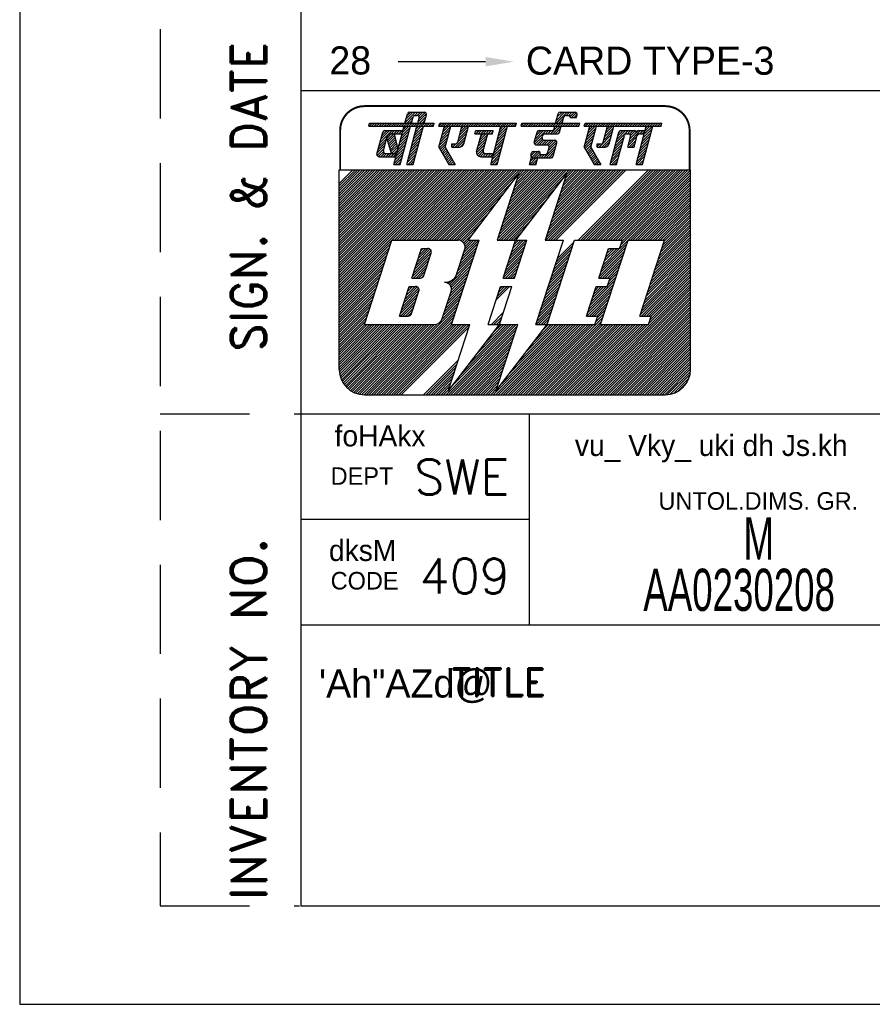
# Model space of a CAD drawing. Extents: x -15461 to 17121, y -2298 to 3260.
# Tile 1 of 5: x 16596 to 16748, y 2518 to 2693. Entities that reach past the tile are written whole.
import ezdxf
from ezdxf.enums import TextEntityAlignment as Align

# ---------------------------------------------------------------- set-up
doc = ezdxf.new("R2010")
doc.units = 0
doc.header["$LTSCALE"] = 0.5
doc.header["$MEASUREMENT"] = 0
doc.linetypes.add('DASHED', pattern=[19.05, 12.7, -6.35])
doc.layers.get('0').update_dxf_attribs({"linetype": 'CONTINUOUS'})
doc.layers.add('BOM', color=5, linetype='CONTINUOUS')
doc.layers.add('TEXT', color=3, linetype='CONTINUOUS')
doc.styles.add('HINDI', font='hindi')
doc.styles.add('ROMAND', font='romand')
doc.styles.add('ROMANS', font='romans.shx')

# ---------------------------------------------------------------- blocks, each defined once
blk = doc.blocks.new('*X17')
at = {"color": 0}
for p, q in [((31.622, 28.264), (32.251, 28.892)), ((31.687, 28.505), (32.282, 29.1)), ((31.752, 28.747), (32.105, 29.1)), ((31.817, 28.988), (31.928, 29.1)), ((31.428, 27.539), (32.057, 28.168)), ((31.493, 27.781), (32.121, 28.409)), ((31.558, 28.022), (32.186, 28.651)), ((31.234, 26.815), (31.863, 27.443)), ((31.299, 27.056), (31.927, 27.685)), ((31.364, 27.298), (31.992, 27.926)), ((31.163, 26.39), (31.733, 26.96)), ((31.17, 26.573), (31.798, 27.202)), ((31.34, 26.39), (31.669, 26.719)), ((31.517, 26.39), (31.604, 26.477))]:
    blk.add_line(p, q, dxfattribs=at)
blk = doc.blocks.new('*X16')
at = {"color": 0}
for p, q in [((29.691, 27.924), (30.558, 28.79)), ((29.756, 28.165), (30.381, 28.79)), ((29.821, 28.407), (30.204, 28.79)), ((29.885, 28.648), (30.027, 28.79)), ((30.505, 28.56), (30.735, 28.79)), ((30.625, 27.973), (31.442, 28.79)), ((30.661, 28.54), (30.911, 28.79)), ((30.734, 28.436), (31.068, 28.77)), ((31.147, 28.672), (31.261, 28.787)), ((31.388, 28.56), (31.618, 28.79)), ((31.565, 28.56), (31.752, 28.747)), ((29.562, 27.441), (30.19, 28.069)), ((29.627, 27.682), (30.255, 28.31)), ((30.56, 27.731), (31.188, 28.36)), ((30.625, 27.62), (31.124, 28.118)), ((30.689, 28.214), (31.141, 28.666)), ((29.368, 26.716), (29.996, 27.345)), ((29.433, 26.958), (30.061, 27.586)), ((29.497, 27.199), (30.126, 27.828)), ((30.802, 27.62), (31.059, 27.877)), ((30.979, 27.62), (30.994, 27.635)), ((29.303, 26.475), (29.931, 27.103)), ((29.395, 26.39), (29.867, 26.862)), ((29.572, 26.39), (29.802, 26.62))]:
    blk.add_line(p, q, dxfattribs=at)
blk = doc.blocks.new('*X15')
at = {"color": 0}
for p, q in [((27.568, 28.099), (28.197, 28.727)), ((27.633, 28.34), (28.261, 28.968)), ((27.698, 28.582), (28.216, 29.1)), ((27.762, 28.823), (28.039, 29.1)), ((27.827, 29.064), (27.863, 29.1)), ((28.823, 28.116), (29.451, 28.744)), ((28.888, 28.357), (29.516, 28.986)), ((28.952, 28.599), (29.454, 29.1)), ((29.017, 28.84), (29.277, 29.1)), ((29.082, 29.082), (29.1, 29.1)), ((27.441, 27.618), (28.067, 28.244)), ((27.504, 27.857), (28.132, 28.485)), ((28.504, 27.62), (29.386, 28.503)), ((28.681, 27.62), (29.322, 28.261)), ((28.857, 27.62), (29.257, 28.02)), ((27.506, 27.506), (28.002, 28.002)), ((27.571, 27.394), (27.938, 27.761)), ((27.635, 27.282), (27.927, 27.573)), ((27.7, 27.17), (27.992, 27.461)), ((27.765, 27.058), (28.056, 27.349)), ((28.356, 27.649), (28.557, 27.85)), ((28.356, 27.825), (28.38, 27.85)), ((29.082, 27.667), (29.172, 27.758)), ((27.829, 26.946), (28.121, 27.237)), ((27.894, 26.833), (28.186, 27.125)), ((27.959, 26.721), (28.25, 27.013)), ((28.024, 26.609), (28.315, 26.901)), ((28.088, 26.497), (28.38, 26.789)), ((28.158, 26.39), (28.445, 26.677)), ((28.335, 26.39), (28.509, 26.565)), ((28.511, 26.39), (28.574, 26.453))]:
    blk.add_line(p, q, dxfattribs=at)
blk = doc.blocks.new('*X14')
at = {"color": 0}
for p, q in [((27.479, 29.247), (27.562, 29.33)), ((27.509, 29.1), (27.739, 29.33)), ((27.686, 29.1), (27.916, 29.33)), ((27.863, 29.1), (28.093, 29.33)), ((28.039, 29.1), (28.269, 29.33)), ((28.216, 29.1), (28.446, 29.33)), ((28.393, 29.1), (28.623, 29.33)), ((28.57, 29.1), (28.8, 29.33)), ((28.746, 29.1), (28.976, 29.33)), ((28.923, 29.1), (29.153, 29.33)), ((29.1, 29.1), (29.33, 29.33)), ((29.277, 29.1), (29.507, 29.33)), ((29.454, 29.1), (29.684, 29.33)), ((29.63, 29.1), (29.86, 29.33)), ((29.807, 29.1), (30.037, 29.33)), ((29.984, 29.1), (30.214, 29.33)), ((30.161, 29.1), (30.391, 29.33)), ((30.337, 29.1), (30.567, 29.33)), ((30.514, 29.1), (30.744, 29.33)), ((30.691, 29.1), (30.921, 29.33)), ((30.868, 29.1), (31.098, 29.33)), ((31.045, 29.1), (31.275, 29.33)), ((31.221, 29.1), (31.451, 29.33)), ((31.398, 29.1), (31.628, 29.33)), ((31.575, 29.1), (31.805, 29.33)), ((31.752, 29.1), (31.982, 29.33)), ((31.928, 29.1), (32.158, 29.33)), ((32.105, 29.1), (32.335, 29.33)), ((32.282, 29.1), (32.512, 29.33)), ((32.459, 29.1), (32.689, 29.33)), ((32.636, 29.1), (32.866, 29.33)), ((32.812, 29.1), (32.932, 29.22))]:
    blk.add_line(p, q, dxfattribs=at)
blk = doc.blocks.new('*X13')
at = {"color": 0}
for p, q in [((23.882, 27.948), (24.724, 28.79)), ((23.946, 28.188), (24.547, 28.79)), ((24.01, 28.43), (24.371, 28.79)), ((24.075, 28.671), (24.19, 28.787)), ((24.671, 28.56), (24.901, 28.79)), ((24.848, 28.56), (25.078, 28.79)), ((25.024, 28.56), (25.564, 29.1)), ((25.201, 28.56), (25.741, 29.1)), ((25.323, 29.035), (25.388, 29.1)), ((25.378, 28.56), (25.757, 28.939)), ((23.924, 27.813), (24.445, 28.334)), ((24.058, 27.77), (24.453, 28.166)), ((24.234, 27.77), (24.565, 28.101)), ((24.411, 27.77), (24.741, 28.1)), ((24.588, 27.77), (24.918, 28.1)), ((24.765, 27.77), (25.095, 28.1)), ((24.896, 27.724), (25.272, 28.1)), ((24.934, 27.586), (25.422, 28.073)), ((25.556, 28.561), (25.692, 28.697)), ((24.552, 26.85), (25.433, 27.731)), ((24.729, 26.85), (25.369, 27.49)), ((24.87, 27.344), (25.486, 27.961)), ((23.633, 26.992), (23.951, 27.31)), ((23.691, 27.227), (23.759, 27.294)), ((23.696, 26.878), (24.128, 27.31)), ((23.845, 26.85), (24.256, 27.261)), ((24.022, 26.85), (24.29, 27.118)), ((24.198, 26.85), (24.428, 27.08)), ((24.375, 26.85), (24.605, 27.08)), ((24.905, 26.85), (25.304, 27.248)), ((25.082, 26.85), (25.239, 27.007))]:
    blk.add_line(p, q, dxfattribs=at)
blk = doc.blocks.new('*X12')
at = {"color": 0}
for p, q in [((22.95, 29.137), (23.143, 29.33)), ((23.09, 29.1), (23.32, 29.33)), ((23.266, 29.1), (23.496, 29.33)), ((23.443, 29.1), (23.673, 29.33)), ((23.62, 29.1), (23.85, 29.33)), ((23.797, 29.1), (24.027, 29.33)), ((23.973, 29.1), (24.203, 29.33)), ((24.15, 29.1), (24.38, 29.33)), ((24.327, 29.1), (24.557, 29.33)), ((24.504, 29.1), (24.734, 29.33)), ((24.681, 29.1), (24.911, 29.33)), ((24.857, 29.1), (25.087, 29.33)), ((25.034, 29.1), (25.264, 29.33)), ((25.211, 29.1), (25.441, 29.33)), ((25.388, 29.1), (25.618, 29.33)), ((25.564, 29.1), (25.794, 29.33)), ((25.741, 29.1), (25.971, 29.33)), ((25.918, 29.1), (26.148, 29.33)), ((26.095, 29.1), (26.325, 29.33)), ((26.272, 29.1), (26.502, 29.33)), ((26.448, 29.1), (26.678, 29.33)), ((26.625, 29.1), (26.855, 29.33)), ((26.802, 29.1), (27.032, 29.33)), ((26.979, 29.1), (27.076, 29.197))]:
    blk.add_line(p, q, dxfattribs=at)
blk = doc.blocks.new('*X11')
at = {"color": 0}
for p, q in [((25.441, 29.33), (26.211, 30.1)), ((25.452, 29.518), (26.034, 30.1)), ((25.517, 29.759), (25.857, 30.1)), ((25.582, 30.002), (25.671, 30.091)), ((25.618, 29.33), (25.951, 29.663)), ((25.794, 29.33), (25.886, 29.422)), ((26.158, 29.87), (26.388, 30.1)), ((26.334, 29.87), (26.564, 30.1)), ((26.443, 29.802), (26.741, 30.1)), ((26.538, 29.72), (26.886, 30.068)), ((26.715, 29.72), (26.942, 29.948))]:
    blk.add_line(p, q, dxfattribs=at)
blk = doc.blocks.new('*X10')
at = {"color": 0}
for p, q in [((23.562, 26.39), (24.022, 26.85)), ((23.602, 26.607), (23.845, 26.85)), ((23.667, 26.849), (23.696, 26.878)), ((23.738, 26.39), (24.101, 26.753)), ((23.915, 26.39), (24.036, 26.511))]:
    blk.add_line(p, q, dxfattribs=at)
blk = doc.blocks.new('*X9')
at = {"color": 0}
for p, q in [((17.094, 29.115), (17.309, 29.33)), ((17.256, 29.1), (17.486, 29.33)), ((17.433, 29.1), (17.663, 29.33)), ((17.61, 29.1), (17.84, 29.33)), ((17.786, 29.1), (18.016, 29.33)), ((17.963, 29.1), (18.193, 29.33)), ((18.14, 29.1), (18.37, 29.33)), ((18.317, 29.1), (18.547, 29.33)), ((18.493, 29.1), (18.723, 29.33)), ((18.67, 29.1), (18.9, 29.33)), ((18.847, 29.1), (19.077, 29.33)), ((19.024, 29.1), (19.254, 29.33)), ((19.201, 29.1), (19.431, 29.33)), ((19.377, 29.1), (19.607, 29.33)), ((19.554, 29.1), (19.784, 29.33)), ((19.698, 28.713), (19.774, 28.79)), ((19.721, 28.56), (19.951, 28.79)), ((19.731, 29.1), (19.961, 29.33)), ((19.898, 28.56), (20.128, 28.79)), ((19.908, 29.1), (20.138, 29.33)), ((20.075, 28.56), (20.305, 28.79)), ((20.084, 29.1), (20.314, 29.33)), ((20.251, 28.56), (20.481, 28.79)), ((20.261, 29.1), (20.491, 29.33)), ((20.428, 28.56), (20.658, 28.79)), ((20.438, 29.1), (20.668, 29.33)), ((20.605, 28.56), (20.835, 28.79)), ((20.615, 29.1), (20.845, 29.33)), ((20.782, 28.56), (20.952, 28.73)), ((20.791, 29.1), (21.021, 29.33)), ((20.968, 29.1), (21.198, 29.33)), ((21.145, 29.1), (21.375, 29.33)), ((21.322, 29.1), (21.552, 29.33)), ((21.499, 29.1), (21.729, 29.33)), ((21.675, 29.1), (21.905, 29.33)), ((21.852, 29.1), (22.082, 29.33)), ((22.029, 29.1), (22.259, 29.33)), ((22.206, 29.1), (22.436, 29.33)), ((22.382, 29.1), (22.611, 29.329))]:
    blk.add_line(p, q, dxfattribs=at)
blk = doc.blocks.new('*X8')
at = {"color": 0}
for p, q in [((17.247, 28.208), (17.876, 28.836)), ((17.312, 28.449), (17.941, 29.077)), ((17.377, 28.691), (17.786, 29.1)), ((17.442, 28.932), (17.61, 29.1)), ((18.502, 28.225), (19.13, 28.853)), ((18.567, 28.466), (19.195, 29.095)), ((18.631, 28.708), (19.024, 29.1)), ((18.696, 28.949), (18.847, 29.1)), ((21.257, 28.151), (21.885, 28.78)), ((21.322, 28.393), (21.95, 29.021)), ((21.386, 28.634), (21.852, 29.1)), ((21.451, 28.876), (21.675, 29.1)), ((17.118, 27.725), (17.746, 28.353)), ((17.127, 27.556), (17.682, 28.112)), ((17.183, 27.966), (17.811, 28.594)), ((18.251, 27.62), (19.001, 28.37)), ((18.428, 27.62), (18.936, 28.129)), ((18.437, 27.983), (19.066, 28.612)), ((19.808, 27.41), (20.437, 28.038)), ((19.873, 27.651), (20.501, 28.28)), ((19.938, 27.893), (20.566, 28.521)), ((20.002, 28.134), (20.428, 28.56)), ((20.067, 28.376), (20.251, 28.56)), ((21.063, 27.427), (21.691, 28.055)), ((21.128, 27.668), (21.756, 28.297)), ((21.192, 27.91), (21.821, 28.538)), ((17.191, 27.444), (17.617, 27.87)), ((17.256, 27.332), (17.552, 27.629)), ((17.321, 27.22), (17.612, 27.512)), ((17.385, 27.108), (17.677, 27.4)), ((18.006, 27.728), (18.127, 27.85)), ((18.074, 27.62), (18.305, 27.851)), ((18.607, 27.622), (18.872, 27.887)), ((19.773, 27.197), (20.372, 27.797)), ((19.819, 27.067), (20.307, 27.555)), ((19.907, 26.978), (20.247, 27.318)), ((20.869, 26.702), (21.497, 27.331)), ((20.92, 26.93), (21.562, 27.572)), ((20.998, 27.185), (21.627, 27.814)), ((17.45, 26.996), (17.742, 27.288)), ((17.515, 26.884), (17.807, 27.176)), ((17.58, 26.772), (17.871, 27.064)), ((17.644, 26.66), (17.936, 26.952)), ((17.709, 26.548), (18.001, 26.839)), ((17.774, 26.436), (18.065, 26.727)), ((20.038, 26.932), (20.301, 27.195)), ((20.212, 26.93), (20.442, 27.16)), ((20.389, 26.93), (20.619, 27.16)), ((20.566, 26.93), (20.796, 27.16)), ((20.743, 26.93), (20.973, 27.16)), ((20.804, 26.461), (21.433, 27.089)), ((20.91, 26.39), (21.368, 26.848)), ((17.905, 26.39), (18.13, 26.615)), ((18.081, 26.39), (18.195, 26.503)), ((18.258, 26.39), (18.259, 26.391)), ((21.087, 26.39), (21.303, 26.606))]:
    blk.add_line(p, q, dxfattribs=at)
blk = doc.blocks.new('*X7')
at = {"color": 0}
for p, q in [((13.409, 28.259), (13.711, 28.56)), ((13.448, 28.121), (13.888, 28.56)), ((13.462, 28.488), (13.512, 28.538)), ((13.487, 27.983), (13.945, 28.441)), ((13.526, 27.845), (13.98, 28.299)), ((13.565, 27.707), (14.015, 28.157)), ((13.604, 27.57), (14.05, 28.015)), ((13.643, 27.432), (14.085, 27.873)), ((13.682, 27.294), (14.12, 27.731)), ((13.725, 27.16), (14.155, 27.59)), ((13.902, 27.16), (14.168, 27.426)), ((14.079, 27.16), (14.103, 27.184))]:
    blk.add_line(p, q, dxfattribs=at)
blk = doc.blocks.new('*X6')
at = {"color": 0}
for p, q in [((12.974, 28.177), (13.587, 28.79)), ((13.039, 28.418), (13.41, 28.79)), ((13.104, 28.66), (13.232, 28.788)), ((13.512, 28.538), (13.764, 28.79)), ((13.711, 28.56), (13.941, 28.79)), ((13.888, 28.56), (14.118, 28.79)), ((14.064, 28.56), (14.294, 28.79)), ((14.241, 28.56), (14.471, 28.79)), ((12.845, 27.694), (13.389, 28.238)), ((12.909, 27.935), (13.462, 28.488)), ((14.418, 28.56), (14.491, 28.633)), ((12.699, 27.018), (13.195, 27.514)), ((12.715, 27.211), (13.259, 27.755)), ((12.78, 27.452), (13.324, 27.997)), ((12.794, 26.936), (13.147, 27.289)), ((12.965, 26.93), (13.217, 27.182)), ((13.141, 26.93), (13.371, 27.16)), ((13.318, 26.93), (13.548, 27.16)), ((13.495, 26.93), (13.725, 27.16)), ((13.672, 26.93), (13.902, 27.16)), ((13.849, 26.93), (14.079, 27.16)), ((14.025, 26.93), (14.038, 26.943))]:
    blk.add_line(p, q, dxfattribs=at)
blk = doc.blocks.new('*X5')
at = {"color": 0}
for p, q in [((12.129, 29.1), (12.359, 29.33)), ((12.154, 29.301), (12.183, 29.33)), ((12.306, 29.1), (12.536, 29.33)), ((12.483, 29.1), (12.713, 29.33)), ((12.66, 29.1), (12.89, 29.33)), ((12.837, 29.1), (13.067, 29.33)), ((13.013, 29.1), (13.243, 29.33)), ((13.19, 29.1), (13.42, 29.33)), ((13.367, 29.1), (13.597, 29.33)), ((13.544, 29.1), (13.774, 29.33)), ((13.72, 29.1), (13.95, 29.33)), ((13.897, 29.1), (14.127, 29.33)), ((14.074, 29.1), (14.304, 29.33)), ((14.251, 29.1), (14.481, 29.33)), ((14.428, 29.1), (14.658, 29.33)), ((14.604, 29.1), (14.834, 29.33)), ((14.781, 29.1), (15.011, 29.33)), ((14.958, 29.1), (15.188, 29.33)), ((15.135, 29.1), (15.365, 29.33)), ((15.311, 29.1), (15.541, 29.33)), ((15.488, 29.1), (15.718, 29.33)), ((15.665, 29.1), (15.895, 29.33)), ((15.842, 29.1), (16.072, 29.33)), ((16.019, 29.1), (16.249, 29.33)), ((16.195, 29.1), (16.425, 29.33)), ((16.372, 29.1), (16.602, 29.33)), ((16.549, 29.1), (16.755, 29.306))]:
    blk.add_line(p, q, dxfattribs=at)
blk = doc.blocks.new('*X4')
at = {"color": 0}
for p, q in [((14.685, 29.358), (15.428, 30.1)), ((14.75, 29.599), (15.251, 30.1)), ((14.815, 29.841), (15.074, 30.1)), ((14.834, 29.33), (15.249, 29.745)), ((15.011, 29.33), (15.184, 29.503)), ((15.372, 29.868), (15.604, 30.1)), ((15.551, 29.87), (15.781, 30.1)), ((15.618, 29.407), (16.21, 29.999)), ((15.667, 29.809), (15.958, 30.1)), ((15.683, 29.648), (16.124, 30.089)), ((15.718, 29.33), (16.182, 29.794)), ((15.895, 29.33), (16.117, 29.552))]:
    blk.add_line(p, q, dxfattribs=at)
blk = doc.blocks.new('*X3')
at = {"color": 0}
for p, q in [((14.362, 28.15), (14.99, 28.779)), ((14.426, 28.392), (15.055, 29.02)), ((14.491, 28.633), (14.958, 29.1)), ((14.556, 28.875), (14.781, 29.1)), ((15.295, 28.2), (15.923, 28.828)), ((15.36, 28.441), (15.988, 29.069)), ((15.424, 28.683), (15.842, 29.1)), ((15.489, 28.924), (15.665, 29.1)), ((14.168, 27.426), (14.796, 28.054)), ((14.232, 27.667), (14.861, 28.296)), ((14.297, 27.909), (14.925, 28.537)), ((15.101, 27.475), (15.729, 28.103)), ((15.165, 27.717), (15.794, 28.345)), ((15.23, 27.958), (15.859, 28.586)), ((13.973, 26.701), (14.602, 27.33)), ((14.038, 26.943), (14.667, 27.571)), ((14.103, 27.184), (14.731, 27.813)), ((14.907, 26.751), (15.535, 27.379)), ((14.971, 26.992), (15.6, 27.621)), ((15.036, 27.234), (15.664, 27.862)), ((13.909, 26.46), (14.537, 27.088)), ((14.016, 26.39), (14.472, 26.847)), ((14.842, 26.509), (15.47, 27.138)), ((14.9, 26.39), (15.406, 26.896)), ((15.076, 26.39), (15.341, 26.655)), ((14.192, 26.39), (14.408, 26.605)), ((15.253, 26.39), (15.276, 26.413))]:
    blk.add_line(p, q, dxfattribs=at)
blk = doc.blocks.new('*X2')
at = {"color": 0}
for p, q in [((10, 17.425), (18.575, 26)), ((10, 17.601), (18.399, 26)), ((10, 17.778), (18.222, 26)), ((10, 17.955), (18.045, 26)), ((10, 18.132), (17.868, 26)), ((10, 18.309), (17.691, 26)), ((10, 18.485), (17.515, 26)), ((10, 18.662), (17.338, 26)), ((10, 18.839), (17.161, 26)), ((10, 19.016), (16.984, 26)), ((10, 19.192), (16.808, 26)), ((10, 19.369), (16.631, 26)), ((10, 19.546), (16.454, 26)), ((10, 19.723), (16.277, 26)), ((10, 19.899), (16.101, 26)), ((10, 20.076), (15.924, 26)), ((10, 20.253), (15.747, 26)), ((10, 20.43), (15.57, 26)), ((10, 20.607), (15.393, 26)), ((10, 20.783), (15.217, 26)), ((10, 20.96), (15.04, 26)), ((10, 21.137), (14.863, 26)), ((10, 21.314), (14.686, 26)), ((10, 21.49), (14.51, 26)), ((10, 21.667), (14.333, 26)), ((10, 21.844), (14.156, 26)), ((10, 22.021), (13.979, 26)), ((10, 22.198), (13.802, 26)), ((10, 22.374), (13.626, 26)), ((10, 22.551), (13.449, 26)), ((10, 22.728), (13.272, 26)), ((10, 22.905), (13.095, 26)), ((10, 23.081), (12.919, 26)), ((10, 23.258), (12.742, 26)), ((10, 23.435), (12.565, 26)), ((10, 23.612), (12.388, 26)), ((10, 23.789), (12.211, 26)), ((10, 23.965), (12.035, 26)), ((10, 24.142), (11.858, 26)), ((10, 24.319), (11.681, 26)), ((10, 24.496), (11.504, 26)), ((10, 24.672), (11.328, 26)), ((10, 24.849), (11.151, 26)), ((10, 25.026), (10.974, 26)), ((13.752, 21), (18.752, 26)), ((13.929, 21), (18.929, 26)), ((14.106, 21), (19.106, 26)), ((14.282, 21), (19.282, 26)), ((14.459, 21), (19.459, 26)), ((14.636, 21), (19.636, 26)), ((14.813, 21), (19.813, 26)), ((14.99, 21), (19.99, 26)), ((15.166, 21), (20.166, 26)), ((15.343, 21), (20.343, 26)), ((15.52, 21), (20.52, 26)), ((15.697, 21), (20.697, 26)), ((15.873, 21), (20.873, 26)), ((16.05, 21), (21.05, 26)), ((16.227, 21), (21.227, 26)), ((16.404, 21), (21.404, 26)), ((16.581, 21), (21.581, 26)), ((16.757, 21), (21.757, 26)), ((16.934, 21), (21.934, 26)), ((17.111, 21), (22.111, 26)), ((17.288, 21), (22.288, 26)), ((17.464, 21), (22.464, 26)), ((17.641, 21), (22.641, 26)), ((17.818, 21), (22.818, 26)), ((17.995, 21), (22.995, 26)), ((21.285, 21.108), (26.177, 26)), ((21.354, 21), (26.354, 26)), ((21.37, 21.37), (26, 26)), ((21.455, 21.631), (25.823, 26)), ((21.54, 21.893), (25.646, 26)), ((21.625, 22.155), (25.47, 26)), ((21.71, 22.417), (25.293, 26)), ((21.795, 22.679), (25.116, 26)), ((21.88, 22.941), (24.939, 26)), ((21.965, 23.203), (24.763, 26)), ((22.05, 23.464), (24.586, 26)), ((22.135, 23.726), (24.409, 26)), ((22.22, 23.988), (24.232, 26)), ((22.306, 24.25), (24.055, 26)), ((22.391, 24.512), (23.879, 26)), ((22.476, 24.774), (23.702, 26)), ((22.561, 25.036), (23.525, 26)), ((22.646, 25.298), (23.348, 26)), ((22.731, 25.559), (23.172, 26)), ((24.704, 21.169), (29.536, 26)), ((24.712, 21), (29.712, 26)), ((24.789, 21.431), (29.359, 26)), ((24.875, 21.693), (29.182, 26)), ((24.889, 21), (29.889, 26)), ((24.96, 21.954), (29.005, 26)), ((25.045, 22.216), (28.828, 26)), ((25.066, 21), (30.066, 26)), ((25.13, 22.478), (28.652, 26)), ((25.215, 22.74), (28.475, 26)), ((25.243, 21), (30.243, 26)), ((25.3, 23.002), (28.298, 26)), ((25.385, 23.264), (28.121, 26)), ((25.419, 21), (30.419, 26)), ((25.47, 23.526), (27.945, 26)), ((25.555, 23.787), (27.768, 26)), ((25.64, 24.049), (27.591, 26)), ((25.725, 24.311), (27.414, 26)), ((25.81, 24.573), (27.237, 26)), ((25.896, 24.835), (27.061, 26)), ((25.981, 25.097), (26.884, 26)), ((26.066, 25.359), (26.707, 26)), ((26.151, 25.62), (26.53, 26)), ((27.01, 21), (32.01, 26)), ((27.187, 21), (32.187, 26)), ((27.364, 21), (32.364, 26)), ((27.541, 21), (32.541, 26)), ((27.718, 21), (32.718, 26)), ((27.894, 21), (32.894, 26)), ((28.071, 21), (33.071, 26)), ((28.248, 21), (33.248, 26)), ((28.425, 21), (33.425, 26)), ((28.601, 21), (33.601, 26)), ((28.778, 21), (33.778, 26)), ((28.955, 21), (33.955, 26)), ((29.132, 21), (34.132, 26)), ((29.309, 21), (34.309, 26)), ((29.485, 21), (34.485, 26)), ((29.662, 21), (34.662, 26)), ((29.839, 21), (34.839, 26)), ((30.016, 21), (35, 25.984)), ((21.53, 21), (25.905, 25.375)), ((29.959, 20.413), (35, 25.454)), ((30.044, 20.675), (35, 25.631)), ((30.129, 20.936), (35, 25.808)), ((30.723, 21), (35, 25.277)), ((18.172, 21), (22.369, 25.198)), ((21.707, 21), (25.323, 24.616)), ((30.899, 21), (35, 25.101)), ((31.076, 21), (35, 24.924)), ((31.253, 21), (35, 24.747)), ((31.43, 21), (35, 24.57)), ((18.348, 21), (21.787, 24.439)), ((21.884, 21), (24.741, 23.857)), ((31.607, 21), (35, 24.393)), ((31.783, 21), (35, 24.217)), ((31.96, 21), (35, 24.04)), ((32.137, 21), (35, 23.863)), ((18.521, 20.996), (21.205, 23.68)), ((32.314, 21), (35, 23.686)), ((32.49, 21), (35, 23.51)), ((32.667, 21), (35, 23.333)), ((32.844, 21), (35, 23.156)), ((18.661, 20.959), (20.623, 22.921)), ((22.061, 21), (24.159, 23.098)), ((32.956, 20.405), (35, 22.449)), ((33.021, 21), (35, 22.979)), ((33.041, 20.667), (35, 22.626)), ((33.126, 20.929), (35, 22.802)), ((18.771, 20.892), (20.041, 22.163)), ((22.237, 21), (23.577, 22.34)), ((32.616, 19.358), (35, 21.742)), ((32.701, 19.619), (35, 21.919)), ((32.786, 19.881), (35, 22.095)), ((32.871, 20.143), (35, 22.272)), ((18.859, 20.803), (19.459, 21.404)), ((22.414, 21), (22.995, 21.581)), ((32.276, 18.31), (35, 21.035)), ((32.361, 18.572), (35, 21.211)), ((32.446, 18.834), (35, 21.388)), ((32.531, 19.096), (35, 21.565)), ((10, 17.248), (13.748, 20.996)), ((10, 17.071), (13.663, 20.734)), ((10, 16.894), (13.578, 20.472)), ((18.599, 19.306), (19.784, 20.491)), ((18.684, 19.568), (19.869, 20.753)), ((18.769, 19.83), (19.939, 21)), ((18.854, 20.092), (19.763, 21)), ((18.923, 20.691), (19.232, 21)), ((18.939, 20.354), (19.586, 21)), ((18.959, 20.55), (19.409, 21)), ((22.019, 19.367), (23.204, 20.552)), ((22.104, 19.629), (23.289, 20.814)), ((22.189, 19.891), (23.298, 21)), ((22.274, 20.153), (23.121, 21)), ((22.359, 20.415), (22.945, 21)), ((22.444, 20.677), (22.768, 21)), ((22.53, 20.939), (22.591, 21)), ((25.354, 19.167), (26.539, 20.352)), ((25.439, 19.428), (26.624, 20.614)), ((25.524, 19.69), (26.709, 20.875)), ((28.604, 18.704), (30.381, 20.482)), ((28.689, 18.966), (30.466, 20.743)), ((28.774, 19.228), (29.946, 20.4)), ((28.859, 19.49), (29.769, 20.4)), ((28.944, 19.751), (29.592, 20.4)), ((29.029, 20.013), (29.416, 20.4)), ((29.114, 20.275), (29.239, 20.4)), ((31.935, 17.263), (35, 20.328)), ((32.02, 17.525), (35, 20.504)), ((32.105, 17.786), (35, 20.681)), ((32.19, 18.048), (35, 20.858)), ((10, 16.718), (13.493, 20.211)), ((10, 16.541), (13.408, 19.949)), ((10, 16.364), (13.323, 19.687)), ((18.344, 18.521), (19.529, 19.706)), ((18.429, 18.783), (19.614, 19.968)), ((18.514, 19.044), (19.699, 20.229)), ((21.764, 18.582), (22.949, 19.767)), ((21.849, 18.844), (23.034, 20.029)), ((21.934, 19.106), (23.119, 20.291)), ((25.184, 18.643), (26.369, 19.828)), ((25.269, 18.905), (26.454, 20.09)), ((28.518, 18.442), (30.296, 20.22)), ((28.553, 18.3), (30.211, 19.958)), ((28.73, 18.3), (30.126, 19.696)), ((31.595, 16.215), (35, 19.62)), ((31.68, 16.477), (35, 19.797)), ((31.765, 16.739), (35, 19.974)), ((31.85, 17.001), (35, 20.151)), ((10, 16.187), (13.238, 19.425)), ((10, 16.01), (13.153, 19.163)), ((17.847, 17.847), (19.444, 19.444)), ((17.922, 17.745), (19.359, 19.182)), ((17.972, 17.619), (19.274, 18.92)), ((21.679, 18.32), (22.864, 19.505)), ((21.836, 18.3), (22.779, 19.243)), ((22.012, 18.3), (22.694, 18.981)), ((24.928, 17.857), (26.113, 19.042)), ((25.013, 18.119), (26.199, 19.304)), ((25.099, 18.381), (26.284, 19.566)), ((28.907, 18.3), (30.041, 19.434)), ((29.083, 18.3), (29.956, 19.172)), ((31.425, 15.692), (35, 19.267)), ((31.51, 15.953), (35, 19.444)), ((31.51, 15.6), (35, 19.09)), ((31.687, 15.6), (35, 18.913)), ((10, 15.834), (13.068, 18.901)), ((10, 15.657), (12.982, 18.639)), ((10, 15.48), (12.897, 18.377)), ((17.919, 17.211), (19.104, 18.396)), ((17.984, 17.454), (19.189, 18.658)), ((22.189, 18.3), (22.609, 18.719)), ((22.366, 18.3), (22.523, 18.458)), ((24.673, 17.072), (25.858, 18.257)), ((24.758, 17.334), (25.943, 18.519)), ((24.843, 17.595), (26.028, 18.781)), ((29.108, 17.794), (29.7, 18.387)), ((29.193, 18.056), (29.785, 18.649)), ((29.26, 18.3), (29.871, 18.91)), ((31.863, 15.6), (35, 18.737)), ((32.04, 15.6), (35, 18.56)), ((32.184, 15.567), (35, 18.383)), ((10, 15.303), (12.812, 18.116)), ((10, 15.127), (12.727, 17.854)), ((10, 14.95), (12.642, 17.592)), ((17.626, 17.98), (17.658, 18.011)), ((17.663, 16.426), (18.848, 17.611)), ((17.748, 16.688), (18.933, 17.873)), ((17.749, 17.926), (17.909, 18.086)), ((17.833, 16.95), (19.018, 18.135)), ((21.168, 16.749), (22.119, 17.7)), ((21.253, 17.011), (21.943, 17.7)), ((21.338, 17.273), (21.766, 17.7)), ((21.423, 17.534), (21.589, 17.7)), ((24.503, 16.548), (25.688, 17.733)), ((24.588, 16.81), (25.773, 17.995)), ((27.147, 10), (35, 17.853)), ((27.324, 10), (35, 17.676)), ((27.668, 15.824), (29.445, 17.601)), ((27.753, 16.085), (29.53, 17.863)), ((27.838, 16.347), (29.615, 18.125)), ((27.923, 16.609), (29.014, 17.7)), ((28.008, 16.871), (28.837, 17.7)), ((28.093, 17.133), (28.66, 17.7)), ((28.178, 17.395), (28.483, 17.7)), ((28.263, 17.657), (28.307, 17.7)), ((32.014, 15.044), (35, 18.029)), ((32.099, 15.305), (35, 18.206)), ((10, 14.773), (12.557, 17.33)), ((10, 14.596), (12.472, 17.068)), ((17.408, 15.64), (18.593, 16.825)), ((17.493, 15.902), (18.678, 17.087)), ((17.578, 16.164), (18.763, 17.349)), ((24.248, 15.762), (25.433, 16.947)), ((24.333, 16.024), (25.518, 17.209)), ((24.418, 16.286), (25.603, 17.471)), ((27.501, 10), (35, 17.499)), ((27.621, 15.6), (29.36, 17.339)), ((27.678, 10), (35, 17.322)), ((27.798, 15.6), (29.275, 17.077)), ((27.854, 10), (35, 17.146)), ((27.974, 15.6), (29.19, 16.816)), ((28.031, 10), (35, 16.969)), ((10, 14.419), (12.387, 16.806)), ((10, 14.243), (12.302, 16.544)), ((10, 14.066), (12.217, 16.283)), ((12.121, 10), (18.423, 16.302)), ((17.321, 15.376), (18.508, 16.563)), ((24.016, 15), (25.178, 16.162)), ((24.078, 15.239), (25.263, 16.424)), ((24.163, 15.501), (25.348, 16.686)), ((28.151, 15.6), (29.105, 16.554)), ((28.208, 10), (35, 16.792)), ((28.328, 15.6), (29.02, 16.292)), ((28.385, 10), (35, 16.615)), ((28.562, 10), (35, 16.438)), ((28.738, 10), (35, 16.262)), ((10, 13.889), (12.132, 16.021)), ((10, 13.712), (12.047, 15.759)), ((10, 13.536), (11.961, 15.497)), ((12.298, 10), (18.338, 16.04)), ((12.475, 10), (18.253, 15.778)), ((12.652, 10), (18.168, 15.516)), ((20.834, 15), (21.673, 15.839)), ((21.01, 15), (21.588, 15.577)), ((23.258, 10), (28.764, 15.506)), ((24.192, 15), (25.092, 15.9)), ((24.369, 15), (25.007, 15.638)), ((28.257, 15.176), (28.85, 15.768)), ((28.342, 15.437), (28.935, 16.03)), ((28.915, 10), (35, 16.085)), ((29.092, 10), (35, 15.908)), ((29.269, 10), (35, 15.731)), ((29.445, 10), (35, 15.555)), ((10, 13.359), (11.876, 15.235)), ((10, 11.768), (13.232, 15)), ((10, 11.945), (13.055, 15)), ((10, 12.121), (12.879, 15)), ((10, 12.298), (12.702, 15)), ((10, 12.475), (12.525, 15)), ((10, 12.652), (12.348, 15)), ((10, 12.828), (12.172, 15)), ((10, 13.005), (11.995, 15)), ((10, 13.182), (11.818, 15)), ((10.011, 11.602), (13.409, 15)), ((10.035, 11.449), (13.586, 15)), ((10.069, 11.306), (13.763, 15)), ((10.113, 11.173), (13.939, 15)), ((10.164, 11.048), (14.116, 15)), ((10.224, 10.931), (14.293, 15)), ((10.29, 10.82), (14.47, 15)), ((10.363, 10.716), (14.646, 15)), ((10.442, 10.619), (14.823, 15)), ((10.527, 10.527), (15, 15)), ((10.619, 10.442), (15.177, 15)), ((10.716, 10.363), (15.354, 15)), ((10.82, 10.29), (15.53, 15)), ((10.931, 10.224), (15.707, 15)), ((11.048, 10.164), (15.884, 15)), ((11.173, 10.113), (16.061, 15)), ((11.306, 10.069), (16.237, 15)), ((11.449, 10.035), (16.414, 15)), ((11.602, 10.011), (16.591, 15)), ((11.768, 10), (16.768, 15)), ((11.945, 10), (16.988, 15.043)), ((12.828, 10), (18.083, 15.254)), ((13.005, 10), (18.005, 15)), ((13.182, 10), (18.182, 15)), ((13.359, 10), (18.359, 15)), ((13.536, 10), (18.536, 15)), ((13.712, 10), (18.712, 15)), ((13.889, 10), (18.889, 15)), ((14.066, 10), (19.066, 15)), ((14.243, 10), (19.243, 15)), ((14.419, 10), (19.243, 14.823)), ((17.601, 10), (22.601, 15)), ((17.778, 10), (22.662, 14.884)), ((18.027, 10.602), (22.425, 15)), ((18.609, 11.361), (22.248, 15)), ((19.191, 12.12), (22.071, 15)), ((19.773, 12.878), (21.894, 15)), ((20.355, 13.637), (21.718, 15)), ((20.937, 14.396), (21.541, 15)), ((20.96, 10), (25.96, 15)), ((21.137, 10), (26.137, 15)), ((21.187, 15), (21.502, 15.315)), ((21.314, 10), (26.314, 15)), ((21.364, 15), (21.417, 15.053)), ((21.49, 10), (26.49, 15)), ((21.562, 10.779), (25.783, 15)), ((21.667, 10), (26.667, 15)), ((21.844, 10), (26.844, 15)), ((22.021, 10), (27.021, 15)), ((22.144, 11.538), (25.607, 15)), ((22.198, 10), (27.198, 15)), ((22.374, 10), (27.374, 15)), ((22.551, 10), (27.551, 15)), ((22.726, 12.297), (25.43, 15)), ((22.728, 10), (27.728, 15)), ((22.905, 10), (27.905, 15)), ((23.081, 10), (28.081, 15)), ((23.308, 13.055), (25.253, 15)), ((23.435, 10), (28.679, 15.244)), ((23.612, 10), (28.612, 15)), ((23.789, 10), (28.789, 15)), ((23.89, 13.814), (25.076, 15)), ((23.965, 10), (28.965, 15)), ((24.142, 10), (29.142, 15)), ((24.319, 10), (29.319, 15)), ((24.472, 14.573), (24.899, 15)), ((24.496, 10), (29.496, 15)), ((24.546, 15), (24.922, 15.376)), ((24.672, 10), (29.672, 15)), ((24.723, 15), (24.837, 15.114)), ((24.849, 10), (29.849, 15)), ((25.026, 10), (30.026, 15)), ((25.203, 10), (30.203, 15)), ((25.38, 10), (30.38, 15)), ((25.556, 10), (30.556, 15)), ((25.733, 10), (30.733, 15)), ((25.91, 10), (30.91, 15)), ((26.087, 10), (31.087, 15)), ((26.263, 10), (31.263, 15)), ((26.44, 10), (31.44, 15)), ((26.617, 10), (31.617, 15)), ((26.794, 10), (31.794, 15)), ((26.971, 10), (31.971, 15)), ((29.622, 10), (35, 15.378)), ((29.799, 10), (35, 15.201)), ((29.976, 10), (35, 15.024)), ((30.153, 10), (35, 14.847)), ((17.955, 10), (22.577, 14.622)), ((18.132, 10), (22.492, 14.36)), ((18.309, 10), (22.407, 14.099)), ((30.329, 10), (35, 14.671)), ((30.506, 10), (35, 14.494)), ((30.683, 10), (35, 14.317)), ((30.86, 10), (35, 14.14)), ((18.485, 10), (22.322, 13.837)), ((18.662, 10), (22.237, 13.575)), ((18.839, 10), (22.152, 13.313)), ((31.036, 10), (35, 13.964)), ((31.213, 10), (35, 13.787)), ((31.39, 10), (35, 13.61)), ((31.567, 10), (35, 13.433)), ((19.016, 10), (22.067, 13.051)), ((19.192, 10), (21.982, 12.789)), ((31.744, 10), (35, 13.256)), ((31.92, 10), (35, 13.08)), ((32.097, 10), (35, 12.903)), ((32.274, 10), (35, 12.726)), ((16.01, 10), (18.477, 12.466)), ((16.187, 10), (18.392, 12.205)), ((16.364, 10), (18.307, 11.943)), ((19.369, 10), (21.897, 12.527)), ((19.546, 10), (21.812, 12.266)), ((19.723, 10), (21.726, 12.004)), ((32.451, 10), (35, 12.549)), ((32.627, 10), (35, 12.373)), ((32.804, 10), (35, 12.196)), ((32.981, 10), (35, 12.019)), ((16.541, 10), (18.222, 11.681)), ((16.718, 10), (18.136, 11.419)), ((19.899, 10), (21.641, 11.742)), ((20.076, 10), (21.556, 11.48)), ((20.253, 10), (21.471, 11.218)), ((33.158, 10), (35, 11.842)), ((33.34, 10.005), (34.995, 11.66)), ((33.545, 10.033), (34.967, 11.455)), ((33.786, 10.098), (34.902, 11.214)), ((16.894, 10), (18.051, 11.157)), ((17.071, 10), (17.966, 10.895)), ((17.248, 10), (17.881, 10.633)), ((20.43, 10), (21.386, 10.956)), ((20.607, 10), (21.301, 10.694)), ((34.114, 10.25), (34.75, 10.886)), ((17.425, 10), (17.796, 10.371)), ((20.783, 10), (21.216, 10.433))]:
    blk.add_line(p, q, dxfattribs=at)
blk = doc.blocks.new('*X1')
at = {"color": 0}
for p, q in [((15.539, 19.428), (16.461, 20.35)), ((15.624, 19.69), (16.333, 20.399)), ((15.709, 19.951), (16.157, 20.4)), ((15.794, 20.213), (15.981, 20.4)), ((15.283, 18.642), (16.468, 19.827)), ((15.368, 18.904), (16.553, 20.088)), ((15.454, 19.166), (16.539, 20.251)), ((15.198, 18.38), (16.383, 19.565)), ((15.295, 18.3), (16.298, 19.303)), ((15.472, 18.3), (16.213, 19.042)), ((15.648, 18.3), (16.128, 18.78)), ((15.828, 18.303), (16.043, 18.518)), ((14.603, 16.547), (15.642, 17.587)), ((14.688, 16.809), (15.55, 17.671)), ((14.773, 17.071), (15.402, 17.7)), ((14.858, 17.333), (15.225, 17.7)), ((14.943, 17.595), (15.048, 17.7)), ((14.347, 15.762), (15.533, 16.947)), ((14.433, 16.024), (15.618, 17.209)), ((14.518, 16.285), (15.683, 17.451)), ((14.363, 15.6), (15.447, 16.685)), ((14.539, 15.6), (15.362, 16.423)), ((14.716, 15.6), (15.277, 16.161)), ((14.893, 15.6), (15.192, 15.899))]:
    blk.add_line(p, q, dxfattribs=at)
blk = doc.blocks.new('MONO1')
for p, q in [((7.178, 24.077), (7.354, 24.736)), ((7.499, 24.847), (8.569, 24.847)), ((7.898, 24.617), (8.047, 24.617)), ((8.558, 24.077), (8.713, 24.658)), ((17.902, 24.077), (18.078, 24.736)), ((18.223, 24.847), (19.292, 24.847)), ((18.621, 24.617), (18.869, 24.617)), ((18.926, 24.467), (18.941, 24.523)), ((19.386, 24.467), (19.437, 24.658)), ((4.6, 23.847), (4.662, 24.077)), ((4.6, 23.847), (7.116, 23.847)), ((4.662, 24.077), (7.178, 24.077)), ((6.85, 21.137), (7.576, 23.847)), ((7.033, 23.537), (7.116, 23.847)), ((7.116, 23.847), (7.576, 23.847)), ((7.178, 24.077), (7.638, 24.077)), ((7.31, 21.137), (8.036, 23.847)), ((7.576, 23.847), (8.036, 23.847)), ((7.638, 24.077), (7.753, 24.506)), ((7.638, 24.077), (8.098, 24.077)), ((7.77, 21.137), (8.496, 23.847)), ((8.036, 23.847), (8.496, 23.847)), ((8.098, 24.077), (8.192, 24.428)), ((8.098, 24.077), (8.558, 24.077)), ((8.496, 23.847), (9.2, 23.847)), ((8.558, 24.077), (9.262, 24.077)), ((9.2, 23.847), (9.262, 24.077)), ((9.59, 23.847), (9.652, 24.077)), ((9.59, 22.367), (9.987, 23.847)), ((9.59, 23.847), (9.987, 23.847)), ((9.652, 24.077), (15.112, 24.077)), ((9.987, 23.847), (10.447, 23.847)), ((10.05, 22.367), (10.447, 23.847)), ((10.447, 23.847), (11.237, 23.847)), ((10.931, 22.708), (11.237, 23.847)), ((11.237, 23.847), (11.697, 23.847)), ((11.36, 22.589), (11.697, 23.847)), ((11.697, 23.847), (14.011, 23.847)), ((13.285, 21.137), (14.011, 23.847)), ((13.745, 21.137), (14.471, 23.847)), ((14.011, 23.847), (14.471, 23.847)), ((14.471, 23.847), (15.05, 23.847)), ((15.05, 23.847), (15.112, 24.077)), ((15.44, 23.847), (15.502, 24.077)), ((15.44, 23.847), (17.84, 23.847)), ((15.502, 24.077), (17.902, 24.077)), ((17.787, 23.648), (17.84, 23.847)), ((17.84, 23.847), (18.3, 23.847)), ((17.902, 24.077), (18.362, 24.077)), ((18.185, 23.418), (18.3, 23.847)), ((18.3, 23.847), (19.55, 23.847)), ((18.362, 24.077), (18.477, 24.506)), ((18.362, 24.077), (19.612, 24.077)), ((18.926, 24.467), (19.386, 24.467)), ((19.55, 23.847), (19.612, 24.077)), ((19.94, 23.847), (20.002, 24.077)), ((19.94, 22.367), (20.337, 23.847)), ((19.94, 23.847), (20.337, 23.847)), ((20.002, 24.077), (25.462, 24.077)), ((20.337, 23.847), (20.797, 23.847)), ((20.4, 22.367), (20.797, 23.847)), ((20.797, 23.847), (21.587, 23.847)), ((21.281, 22.708), (21.587, 23.847)), ((21.587, 23.847), (22.047, 23.847)), ((21.71, 22.589), (22.047, 23.847)), ((22.047, 23.847), (24.347, 23.847)), ((24.08, 21.137), (24.807, 23.847)), ((24.264, 23.537), (24.347, 23.847)), ((24.347, 23.847), (24.807, 23.847)), ((24.807, 23.847), (25.4, 23.847)), ((25.4, 23.847), (25.462, 24.077)), ((5.191, 21.866), (5.609, 23.426)), ((5.753, 23.537), (7.033, 23.537)), ((5.902, 23.033), (5.945, 23.196)), ((6.09, 23.307), (6.416, 23.307)), ((6.416, 23.307), (6.971, 23.307)), ((6.416, 23.307), (6.682, 22.226)), ((6.682, 22.226), (6.971, 23.307)), ((6.971, 23.307), (7.033, 23.537)), ((12.157, 23.307), (12.218, 23.537)), ((12.157, 23.307), (12.617, 23.307)), ((12.218, 23.537), (13.468, 23.537)), ((12.281, 22.055), (12.617, 23.307)), ((12.617, 23.307), (13.077, 23.307)), ((12.752, 22.096), (13.077, 23.307)), ((13.077, 23.307), (13.407, 23.307)), ((13.407, 23.307), (13.468, 23.537)), ((16.384, 22.706), (16.577, 23.426)), ((16.722, 23.537), (17.642, 23.537)), ((16.933, 23.036), (16.976, 23.196)), ((17.12, 23.307), (18.04, 23.307)), ((21.78, 21.137), (22.394, 23.426)), ((22.24, 21.137), (22.792, 23.196)), ((22.539, 23.537), (23.494, 23.537)), ((22.937, 23.307), (23.086, 23.307)), ((23.03, 22.367), (23.231, 23.118)), ((23.49, 22.367), (23.712, 23.196)), ((23.62, 21.137), (24.202, 23.307)), ((23.644, 23.386), (23.644, 23.387)), ((23.644, 23.386), (23.644, 23.387)), ((23.794, 23.537), (24.264, 23.537)), ((23.857, 23.307), (24.202, 23.307)), ((24.202, 23.307), (24.264, 23.537)), ((5.651, 22.096), (5.902, 23.033)), ((6.22, 21.907), (5.902, 23.033)), ((10.506, 22.367), (10.506, 22.597)), ((10.506, 22.597), (10.787, 22.597)), ((16.529, 22.517), (17.288, 22.517)), ((17.078, 22.847), (17.837, 22.847)), ((17.727, 21.708), (17.981, 22.658)), ((20.856, 22.597), (21.137, 22.597)), ((20.856, 22.367), (20.856, 22.597)), ((5.795, 21.907), (6.22, 21.907)), ((6.22, 21.907), (6.596, 21.907)), ((6.39, 21.137), (6.596, 21.907)), ((6.596, 21.907), (6.682, 22.226)), ((9.59, 22.367), (10.3, 21.137)), ((10.05, 22.367), (10.76, 21.137)), ((10.506, 22.367), (11.07, 22.367)), ((12.897, 21.907), (13.491, 21.907)), ((16.138, 21.786), (16.181, 21.946)), ((16.325, 22.057), (16.646, 22.057)), ((16.78, 21.827), (16.791, 21.868)), ((16.78, 21.827), (17.184, 21.827)), ((17.329, 21.938), (17.433, 22.328)), ((19.94, 22.367), (20.65, 21.137)), ((20.4, 22.367), (21.11, 21.137)), ((20.856, 22.367), (21.42, 22.367)), ((23.03, 22.367), (23.49, 22.367)), ((5.335, 21.677), (6.535, 21.677)), ((6.39, 21.137), (6.85, 21.137)), ((7.31, 21.137), (7.77, 21.137)), ((10.3, 21.137), (10.76, 21.137)), ((12.571, 21.677), (13.43, 21.677)), ((13.285, 21.137), (13.745, 21.137)), ((16.044, 21.137), (16.178, 21.639)), ((16.044, 21.137), (16.504, 21.137)), ((16.283, 21.597), (16.627, 21.597)), ((16.504, 21.137), (16.627, 21.597)), ((16.627, 21.597), (17.582, 21.597)), ((20.65, 21.137), (21.11, 21.137)), ((20.65, 21.137), (21.11, 21.137)), ((21.78, 21.137), (22.24, 21.137)), ((23.62, 21.137), (24.08, 21.137)), ((2.5, 20.747), (27.5, 20.747)), ((2.5, 6.547), (2.5, 20.747)), ((15.293, 20.497), (11.65, 15.747)), ((15.293, 20.497), (13.75, 15.747)), ((18.693, 20.497), (15.05, 15.747)), ((18.693, 20.497), (17.15, 15.747)), ((27.5, 6.547), (27.5, 20.747)), ((4.3, 9.747), (6.25, 15.747)), ((6.25, 15.747), (10.961, 15.747)), ((10.5, 9.747), (12.45, 15.747)), ((11.65, 15.747), (12.45, 15.747)), ((13.75, 15.747), (15.85, 15.747)), ((14.172, 13.047), (15.05, 15.747)), ((14.972, 13.047), (15.85, 15.747)), ((16.5, 9.747), (18.45, 15.747)), ((17.15, 15.747), (18.45, 15.747)), ((17.3, 9.747), (19.25, 15.747)), ((19.25, 15.747), (22.65, 15.747)), ((21.1, 9.747), (23.05, 15.747)), ((22.455, 15.147), (22.65, 15.747)), ((23.05, 15.747), (25.65, 15.747)), ((23.895, 10.347), (25.65, 15.747)), ((7.672, 13.047), (8.355, 15.147)), ((8.355, 15.147), (8.81, 15.147)), ((8.528, 13.22), (9.048, 14.82)), ((10.809, 13.162), (11.437, 15.092)), ((20.972, 13.047), (21.655, 15.147)), ((21.655, 15.147), (22.455, 15.147)), ((7.672, 13.047), (8.291, 13.047)), ((14.172, 13.047), (14.972, 13.047)), ((20.972, 13.047), (21.772, 13.047)), ((21.577, 12.447), (21.772, 13.047)), ((6.795, 10.347), (7.477, 12.447)), ((7.477, 12.447), (7.933, 12.447)), ((7.651, 10.52), (8.171, 12.12)), ((9.835, 10.162), (10.462, 12.092)), ((13.1, 9.747), (13.977, 12.447)), ((13.9, 9.747), (14.777, 12.447)), ((13.977, 12.447), (14.777, 12.447)), ((20.095, 10.347), (20.777, 12.447)), ((20.777, 12.447), (21.577, 12.447)), ((6.795, 10.347), (7.413, 10.347)), ((20.095, 10.347), (20.895, 10.347)), ((20.7, 9.747), (20.895, 10.347)), ((23.895, 10.347), (24.695, 10.347)), ((24.5, 9.747), (24.695, 10.347)), ((4.3, 9.747), (9.264, 9.747)), ((10.257, 4.997), (13.9, 9.747)), ((10.257, 4.997), (11.8, 9.747)), ((10.5, 9.747), (11.8, 9.747)), ((13.1, 9.747), (15.2, 9.747)), ((13.657, 4.997), (17.3, 9.747)), ((13.657, 4.997), (15.2, 9.747)), ((16.5, 9.747), (20.7, 9.747)), ((21.1, 9.747), (24.5, 9.747)), ((4.3, 4.747), (25.7, 4.747))]:
    blk.add_line(p, q)
blk.add_lwpolyline([(2.57, 20.747, 0.14, 0.14, 0), (2.57, 23.547, 0.14, 0.14, -0.414214), (4.3, 25.277, 0.14, 0.14, 0), (25.7, 25.277, 0.14, 0.14, -0.414214), (27.43, 23.547, 0.14, 0.14, 0), (27.43, 20.747, 0.14, 0.14, 0)], format="xyseb")
for centre, radius, start, end in [((7.499, 24.697), 0.15, 90, 165), ((7.898, 24.467), 0.15, 90, 165), ((8.047, 24.467), 0.15, 345, 90), ((8.569, 24.697), 0.15, 345, 90), ((18.223, 24.697), 0.15, 90, 165), ((18.621, 24.467), 0.15, 90, 165), ((18.869, 24.542), 0.075, 345, 90), ((19.292, 24.697), 0.15, 345, 90), ((5.753, 23.387), 0.15, 90, 165), ((6.09, 23.157), 0.15, 90, 165), ((16.722, 23.387), 0.15, 90, 165), ((17.12, 23.157), 0.15, 90, 165), ((17.642, 23.687), 0.15, 270, 345), ((18.04, 23.457), 0.15, 270, 345), ((22.539, 23.387), 0.15, 90, 165), ((22.937, 23.157), 0.15, 90, 165), ((23.086, 23.157), 0.15, 345, 90), ((23.494, 23.387), 0.15, 0, 90), ((23.794, 23.387), 0.15, 90, 180), ((23.857, 23.157), 0.15, 90, 165), ((10.787, 22.747), 0.15, 270, 345), ((11.07, 22.667), 0.3, 270, 345), ((16.529, 22.667), 0.15, 165, 270), ((17.078, 22.997), 0.15, 165, 270), ((17.288, 22.367), 0.15, 345, 90), ((17.837, 22.697), 0.15, 345, 90), ((21.137, 22.747), 0.15, 270, 345), ((21.42, 22.667), 0.3, 270, 345), ((5.335, 21.827), 0.15, 165, 270), ((5.795, 22.057), 0.15, 165, 270), ((12.571, 21.977), 0.3, 165, 270), ((12.897, 22.057), 0.15, 165, 270), ((16.283, 21.747), 0.15, 165, 225.99804), ((16.325, 21.907), 0.15, 90, 165), ((16.646, 21.907), 0.15, 345, 90), ((17.184, 21.977), 0.15, 270, 345), ((16.283, 21.747), 0.15, 225.99804, 270), ((17.582, 21.747), 0.15, 270, 345), ((10.961, 15.247), 0.5, 342, 90), ((8.81, 14.897), 0.25, 342, 90), ((8.291, 13.297), 0.25, 270, 342), ((10.007, 13.73), 0.983, 268.80535, 324.67404), ((9.987, 12.247), 0.5, 342, 90), ((7.933, 12.197), 0.25, 342, 90), ((7.413, 10.597), 0.25, 270, 342), ((9.264, 10.347), 0.6, 270, 342), ((4.3, 6.547), 1.8, 180, 270), ((25.7, 6.547), 1.8, 270, 0)]:
    blk.add_arc(centre, radius, start, end)
for name in ['*X4', '*X11', '*X5', '*X3', '*X9', '*X8', '*X12', '*X13', '*X15', '*X14', '*X17', '*X6', '*X7', '*X16', '*X10', '*X2', '*X1']:
    blk.add_blockref(name, (-7.5, -5.253))
blk = doc.blocks.new('A4')
for p, q in [((0, 297), (0, 0)), ((20, 290), (20, 7)), ((20, 65), (203, 65)), ((20, 42), (203, 42)), ((36.272, 27), (36.272, 42)), ((36.272, 34.5), (20, 34.5)), ((20, 27), (203, 27)), ((20.007, 7), (203, 7)), ((0, 0), (210, 0))]:
    blk.add_line(p, q)
at = {"linetype": 'DASHED'}
for p, q in [((10, 117), (10, 7)), ((10, 42), (20, 42)), ((10, 7), (19.913, 7))]:
    blk.add_line(p, q, dxfattribs=at)
at = {"layer": 'BOM', "color": 5}
blk.add_line((33.151, 67.056), (26.92, 67.056), dxfattribs=at)
blk.add_solid([(33.151, 67.39), (33.151, 66.723), (35.151, 67.056)], dxfattribs=at)
at = {"layer": 'TEXT', "color": 12}
blk.add_blockref('MONO1', (20.231, 38.618), dxfattribs=at)
at = {"style": 'HINDI'}
for s, height, p in [('foHAkx', 1.5, (22.406, 39.688)), ('dksM', 1.5, (22.005, 31.539)), ('\'Ah"AZd@', 2, (21.292, 21.824))]:
    blk.add_text(s, height=height, dxfattribs=at).set_placement(p)
at = {"color": 11, "style": 'HINDI'}
blk.add_text('vu_ Vky_ uki dh Js.kh', height=1.5, dxfattribs=at).set_placement((39.504, 39.008))
at = {"style": 'ROMANS', "width": 0.7}
for tag, p in [('OLD_ALT_BY', (111.501, 287.317)), ('NEW_ALT_BY', (55.258, 287.074)), ('NEW_CHD_BY', (55.804, 283.392)), ('OLD_CHD_BY', (111.501, 283.226)), ('OLD_REV_NO', (77.509, 281.453)), ('NEW_REV_DT', (29.912, 280.801)), ('NEW_REV_NO', (20.474, 280.694)), ('OLD_REV_DT', (85.973, 280.498)), ('NEW_APP_BY', (57.033, 279.301)), ('OLD_APP_BY', (113.275, 279.135))]:
    blk.add_attdef(tag, p, '', height=1.5, dxfattribs=at)
at = {"color": 7, "style": 'ROMANS'}
for tag, p, height in [('OLD_ALT_SIGN', (122.942, 287.726), 1), ('NEW_ALT_SIGN', (66.315, 287.347), 1), ('NEW_CHD_SIGN', (67.271, 283.665), 1), ('OLD_CHD_SIGN', (123.215, 283.499), 1), ('NEW_APP_SIGN', (67.953, 279.165), 1), ('OLD_APP_SIGN', (124.717, 279.407), 1), ('DRN_SIGN', (159.637, 55.294), 1), ('CHD_SIGN', (159.199, 49.178), 1), ('APP_SIGN', (159.199, 43.062), 1), ('TITLE1', (42.347, 16.763), 3.5), ('TITLE2', (42.347, 10.547), 3.5)]:
    blk.add_attdef(tag, p, '', height=height, dxfattribs=at)
at = {"style": 'ROMANS'}
for tag, p, height in [('NEW_DCA_NO', (20.902, 275.074), 2), ('OLD_DCA_NO', (78.055, 274.634), 2), ('NEW_DCA_DETAILS', (20.902, 271.392), 1.8), ('OLD_DCA_DETAILS', (78.055, 270.952), 1.8)]:
    blk.add_attdef(tag, p, '', height=height, dxfattribs=at)
for tag, p, width in [('SHTNO', (13.782, 110.329), 0.8), ('REV_NO', (13.803, 101.042), 0.8), ('DRG_NO', (13.882, 72.696), 0.9)]:
    blk.add_attdef(tag, p, '', height=2.8, rotation=90, dxfattribs=dict(at, width=width))
at = {"color": 7, "style": 'ROMANS'}
for tag, height, p in [('DRN_BY', 2, (149.817, 56.824)), ('DRN_DATE', 1.5, (180.802, 56.66)), ('CHD_BY', 2, (149.817, 50.816)), ('CHD_DATE', 1.5, (180.705, 51.144)), ('APP_BY', 2, (149.817, 44.808)), ('APP_DATE', 1.5, (180.705, 44.644)), ('ITNO', 2.5, (181.697, 30.871)), ('SCALE', 2.5, (100.766, 30.215)), ('NOIT', 2.5, (197.036, 30.379)), ('REFTOASSY', 2.5, (147.44, 29.599)), ('REV_NO', 3.5, (197.304, 16.454)), ('SHTNO', 2.5, (157.787, 10.064)), ('NOSHT', 2.5, (199.431, 10.041))]:
    blk.add_attdef(tag, text='', height=height, dxfattribs=at).set_placement(p, align=Align.MIDDLE)
at = {"color": 7, "style": 'ROMANS', "width": 0.8}
blk.add_attdef('WEIGHT', text='', height=2.3, dxfattribs=at).set_placement((119.668, 29.961), align=Align.MIDDLE)
at = {"color": 7, "style": 'ROMANS', "width": 1.5}
blk.add_attdef('DRG_NO', (133.585, 15.092), '', height=3.5, dxfattribs=at)
at = {"layer": 'BOM', "color": 5}
for s, p in [('28', (22.031, 66.148)), ('CARD TYPE-3', (36.012, 66.13))]:
    blk.add_text(s, height=2, dxfattribs=at).set_placement(p)
at = {"layer": 'TEXT', "style": 'ROMAND', "width": 0.827058}
blk.add_text('SIGN. & DATE', height=2.5, rotation=90, dxfattribs=at).set_placement((17.527, 46.413), (17.527, 68.468), align=Align.FIT)
at = {"layer": 'TEXT'}
for s, height, style, p in [('SWE', 2.5, 'ROMANS', (28.07, 36.257)), ('409', 2.5, 'ROMANS', (28.448, 29.219)), ('TITLE', 2, 'ROMAND', (30.689, 21.912))]:
    blk.add_text(s, height=height, dxfattribs=dict(at, style=style)).set_placement(p)
for s, p in [('DEPT', (22.126, 36.956)), ('UNTOL.DIMS. GR.', (45.448, 35.184)), ('CODE', (22.126, 29.509))]:
    blk.add_text(s, height=1.25, dxfattribs=at).set_placement(p)
at = {"layer": 'TEXT', "style": 'ROMAND'}
blk.add_text('INVENTORY NO. ', height=2.5, rotation=90, dxfattribs=at).set_placement((17.528, 7.386))

msp = doc.modelspace()

# ---------------------------------------------------------------- block references
at = {"xscale": 2.5, "yscale": 2.5, "zscale": 2.5}
msp.add_blockref('A4', (16596.12, 2517.95), dxfattribs=at)

# ---------------------------------------------------------------- texts
at = {"layer": 'TEXT', "width": 0.65}
for s, p in [('M', (16724.86, 2597.04)), ('AA0230208', (16707.05, 2587.92))]:
    msp.add_text(s, height=7.5, dxfattribs=at).set_placement(p)

doc.saveas('drawing.dxf')
